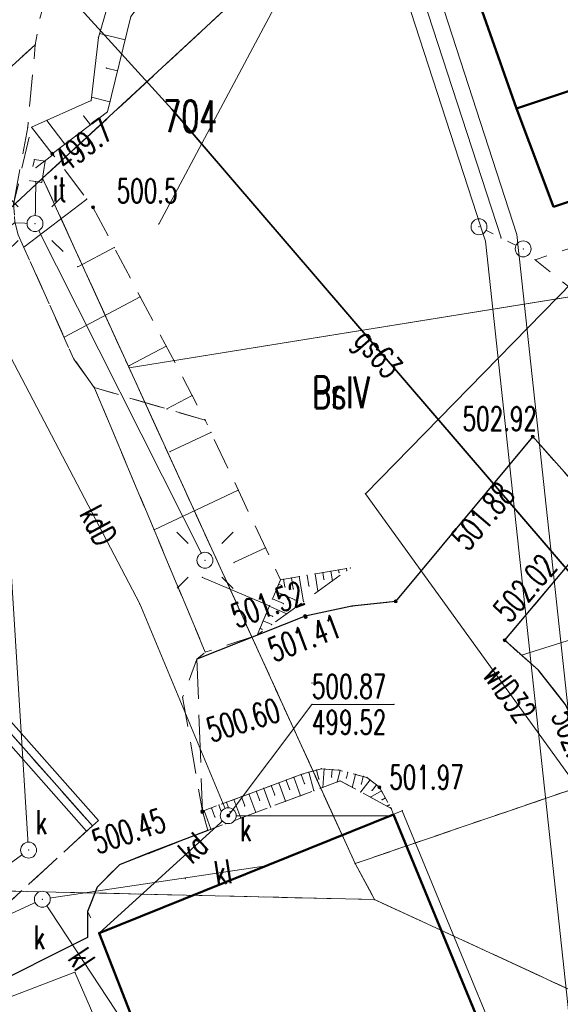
# Model space of a CAD drawing. Header units: metres. Extents: x 7422311 to 7422914, y 5495352 to 5495886.
# Tile 14 of 22: x 7422377 to 7422394, y 5495836 to 5495867. Entities that reach past the tile are written whole.
import ezdxf
from ezdxf.enums import TextEntityAlignment as Align

# ---------------------------------------------------------------- set-up
doc = ezdxf.new("R2010")
doc.units = ezdxf.units.M
doc.set_wipeout_variables(frame=1)
for name, pattern in [('L_0_03', [1, 0.5, -0.5]), ('L_0_04', [1.5, 1, -0.5]), ('L_0_06', [2, 1.5, -0.5])]:
    doc.linetypes.add(name, pattern=pattern)
doc.layers.get('0').update_dxf_attribs({"linetype": 'CONTINUOUS', "lineweight": 18})
for name, color, linetype, lineweight in [('_PROelCAD_ODNOSNIKI_SZCZEGOL', 7, 'CONTINUOUS', 13), ('EGB_Budynek', 7, 'CONTINUOUS', 50), ('EGB_DzialkaEwidencyjna', 7, 'CONTINUOUS', 18), ('EGB_KonturKlasyfikacyjny', 96, 'CONTINUOUS', 18), ('EGB_KonturUzytkuGruntowego', 96, 'CONTINUOUS', 18), ('EGB_ObiektTrwaleZwiazanyZBudyn', 7, 'CONTINUOUS', 18), ('GES_InneUrzadzeniaTowarzyszac2', 7, 'CONTINUOUS', 18), ('GES_InneUrzadzeniaTowarzyszace', 7, 'CONTINUOUS', 18), ('GES_PrzewodElektroenergetyczny', 1, 'CONTINUOUS', 18), ('GES_PrzewodGazowy', 52, 'CONTINUOUS', 18), ('GES_PrzewodKanalizacyjny', 36, 'CONTINUOUS', 18), ('GES_PrzewodTelekomunikacyjny', 30, 'CONTINUOUS', 18), ('GES_PrzewodWodociagowy', 5, 'CONTINUOUS', 18), ('GES_Rzedna', 7, 'CONTINUOUS', 18), ('GES_UrzadzeniaSiecElektroener2', 7, 'CONTINUOUS', 18), ('GES_UrzadzeniaSiecKanalizacyjn', 7, 'CONTINUOUS', 18), ('GES_UrzadzeniaTowarzyszczaceLi', 7, 'CONTINUOUS', 18), ('KR_ObiektKarto', 7, 'CONTINUOUS', 18), ('OT_Komunikacja', 7, 'CONTINUOUS', 18), ('OT_Rzedna', 7, 'CONTINUOUS', 18), ('OT_Skarpa', 7, 'CONTINUOUS', 18), ('OT_ZagospodarowanieTerenu', 7, 'CONTINUOUS', 18)]:
    doc.layers.add(name, color=color, linetype=linetype, lineweight=lineweight)
doc.styles.get("Standard").update_dxf_attribs({"font": 'simplex.shx'})
doc.linetypes.add('L_0_B0_SHX', pattern='A,0,-0.75,-1.5,[17,mapa_aktualana_poszerzona1.shx,S=0.05,R=0,X=0,Y=0],-1.5,[18,mapa_aktualana_poszerzona1.shx,S=0.05,R=0,X=0,Y=0],-1.5,[19,mapa_aktualana_poszerzona1.shx,S=0.05,R=0,X=0,Y=0],-1.5,-1.5,-1.5,[20,mapa_aktualana_poszerzona1.shx,S=0.05,R=0,X=0,Y=0],-1.5,[21,mapa_aktualana_poszerzona1.shx,S=0.05,R=0,X=0,Y=0],-1.5,[22,mapa_aktualana_poszerzona1.shx,S=0.05,R=0,X=0,Y=0],-1.5,-0.75', length=15)
doc.linetypes.add('L_0_BB_SHX', pattern='A,0,-0.2,[23,mapa_aktualana_poszerzona1.shx,S=0.05,R=0,X=0,Y=0],-0.2', length=0.4)

# ---------------------------------------------------------------- blocks, each defined once
blk = doc.blocks.new('L_0_02_2')
at = {"color": 0}
blk.add_point((0, 0), dxfattribs=at)
blk = doc.blocks.new('L_0_02_1')
at = {"color": 0}
blk.add_point((0, 0), dxfattribs=at)
blk = doc.blocks.new('SUPP')
at = {"color": 0, "linetype": 'Continuous', "lineweight": 18}
blk.add_wipeout([(0, -0.5), (0.25, -0.433), (0.433, -0.25), (0.5, 0), (0.433, 0.25), (0.25, 0.433), (0, 0.5), (-0.25, 0.433), (-0.433, 0.25), (-0.5, 0), (-0.433, -0.25), (-0.25, -0.433)], dxfattribs=at)
blk.add_circle((0, 0), 0.5, dxfattribs=at)
blk = doc.blocks.new('L_0_BB_2')
at = {"color": 0, "linetype": 'Continuous', "lineweight": 13, "flags": 128}
blk.add_lwpolyline([(0, 0.5), (0, -0.5)], dxfattribs=at)
blk = doc.blocks.new('SUPW_O')
at = {"color": 0, "linetype": 'Continuous', "lineweight": 18}
blk.add_wipeout([(0, -0.5), (0.25, -0.433), (0.433, -0.25), (0.5, 0), (0.433, 0.25), (0.25, 0.433), (0, 0.5), (-0.25, 0.433), (-0.433, 0.25), (-0.5, 0), (-0.433, -0.25), (-0.25, -0.433)], dxfattribs=at)
blk.add_circle((0, 0), 0.5, dxfattribs=at)
blk = doc.blocks.new('SUPS01_05')
at = {"linetype": 'Continuous', "lineweight": 13}
blk.add_hatch(color=0, dxfattribs=at).paths.add_polyline_path([(0, -0.091, 1), (0, 0.091, 1)])
at = {"color": 0, "linetype": 'Continuous', "lineweight": 13}
blk.add_circle((0, 0), 0.0906, dxfattribs=at)
blk = doc.blocks.new('SUEO')
at = {"color": 0, "linetype": 'Continuous', "lineweight": 18, "flags": 128}
for points in [[(-1.06, 1.06), (-1.76, 1.76)], [(1.76, 1.76), (1.06, 1.06)], [(-1.74, -1.74), (-1.06, -1.06)], [(1.06, -1.06), (1.76, -1.76)]]:
    blk.add_lwpolyline(points, dxfattribs=at)
at = {"color": 0, "linetype": 'Continuous', "lineweight": 18}
blk.add_wipeout([(0, -0.5), (0.25, -0.433), (0.433, -0.25), (0.5, 0), (0.433, 0.25), (0.25, 0.433), (0, 0.5), (-0.25, 0.433), (-0.433, 0.25), (-0.5, 0), (-0.433, -0.25), (-0.25, -0.433)], dxfattribs=at)
blk.add_circle((0, 0), 0.5, dxfattribs=at)
blk = doc.blocks.new('OTRN')
at = {"linetype": 'Continuous', "lineweight": 13}
blk.add_hatch(color=0, dxfattribs=at).paths.add_polyline_path([(0, -0.091, 1), (0, 0.091, 1)])
at = {"color": 0, "linetype": 'Continuous', "lineweight": 13}
blk.add_circle((0, 0), 0.0906, dxfattribs=at)
blk = doc.blocks.new('OTRS')
at = {"linetype": 'Continuous', "lineweight": 13}
blk.add_hatch(color=0, dxfattribs=at).paths.add_polyline_path([(0, -0.091, 1), (0, 0.091, 1)])
at = {"color": 0, "linetype": 'Continuous', "lineweight": 13}
blk.add_circle((0, 0), 0.0906, dxfattribs=at)

msp = doc.modelspace()

# ---------------------------------------------------------------- linework, layer by layer
for p in [(7422379.589, 5495866.266), (7422377.574, 5495865.917), (7422377.574, 5495865.917), (7422377.574, 5495865.917), (7422377.574, 5495865.917), (7422379.554, 5495866.147), (7422379.554, 5495866.147), (7422380.387, 5495866.071), (7422379.801, 5495865.184), (7422380.15, 5495865.099), (7422379.324, 5495864.167), (7422379.324, 5495864.167), (7422379.336, 5495864.269), (7422379.913, 5495864.128), (7422379.834, 5495863.807), (7422379.834, 5495863.807), (7422381.854, 5495863.897), (7422381.854, 5495863.897), (7422381.854, 5495863.897), (7422381.854, 5495863.897), (7422392.667, 5495863.914), (7422392.667, 5495863.914), (7422392.667, 5495863.914), (7422392.667, 5495863.914), (7422377.938, 5495863.545), (7422379.087, 5495863.684), (7422377.334, 5495863.327), (7422377.334, 5495863.327), (7422377.454, 5495863.327), (7422377.454, 5495863.327), (7422377.454, 5495863.327), (7422377.454, 5495863.327), (7422379.3, 5495863.403), (7422378.503, 5495862.799), (7422377.544, 5495862.317), (7422377.544, 5495862.317), (7422377.882, 5495862.262), (7422377.882, 5495862.262), (7422378.104, 5495862.497), (7422378.104, 5495862.497), (7422378.104, 5495862.497), (7422378.104, 5495862.497), (7422378.127, 5495862.467), (7422377.597, 5495862.063), (7422377.404, 5495861.657), (7422377.404, 5495861.657), (7422377.589, 5495861.627), (7422377.589, 5495861.627), (7422377.774, 5495861.597), (7422377.774, 5495861.597), (7422377.804, 5495861.727), (7422377.804, 5495861.727), (7422377.804, 5495861.727), (7422377.804, 5495861.727), (7422377.804, 5495861.727), (7422377.804, 5495861.727), (7422377.804, 5495861.727), (7422377.804, 5495861.727), (7422377.804, 5495861.727), (7422377.804, 5495861.727), (7422377.804, 5495861.727), (7422377.804, 5495861.727), (7422377.804, 5495861.727), (7422377.804, 5495861.727), (7422377.804, 5495861.727), (7422377.804, 5495861.727), (7422379.188, 5495861.075), (7422379.384, 5495860.817), (7422379.384, 5495860.817), (7422393.821, 5495860.835), (7422393.821, 5495860.835), (7422381.443, 5495860.294), (7422381.443, 5495860.294), (7422392.181, 5495859.86), (7422392.181, 5495859.86), (7422392.181, 5495859.86), (7422392.181, 5495859.86), (7422380.049, 5495859.556), (7422378.903, 5495858.952), (7422380.865, 5495858.008), (7422378.474, 5495856.748), (7422381.681, 5495856.46), (7422378.784, 5495856.057), (7422378.784, 5495856.057), (7422378.784, 5495856.057), (7422378.784, 5495856.057), (7422380.514, 5495855.787), (7422380.514, 5495855.787), (7422380.514, 5495855.787), (7422380.514, 5495855.787), (7422380.514, 5495855.787), (7422380.514, 5495855.787), (7422380.514, 5495855.787), (7422380.514, 5495855.787), (7422380.514, 5495855.787), (7422380.514, 5495855.787), (7422380.514, 5495855.787), (7422380.514, 5495855.787), (7422380.526, 5495855.851), (7422379.424, 5495855.167), (7422379.424, 5495855.167), (7422379.424, 5495855.167), (7422379.424, 5495855.167), (7422379.424, 5495855.167), (7422379.424, 5495855.167), (7422382.496, 5495854.911), (7422381.702, 5495854.493), (7422382.904, 5495854.137), (7422382.904, 5495854.137), (7422382.904, 5495854.137), (7422382.904, 5495854.137), (7422383.083, 5495853.759), (7422393.174, 5495853.627), (7422393.174, 5495853.627), (7422393.174, 5495853.627), (7422393.174, 5495853.627), (7422381.802, 5495853.155), (7422383.936, 5495851.951), (7422387.927, 5495851.834), (7422387.927, 5495851.834), (7422381.296, 5495850.704), (7422384.79, 5495850.142), (7422385.852, 5495849.237), (7422386.099, 5495849.278), (7422386.345, 5495849.32), (7422386.592, 5495849.361), (7422386.838, 5495849.403), (7422387.085, 5495849.445), (7422387.1, 5495849.354), (7422387.331, 5495849.486), (7422387.341, 5495849.426), (7422387.454, 5495849.507), (7422387.454, 5495849.507), (7422385.204, 5495848.995), (7422385.264, 5495849.137), (7422385.264, 5495849.137), (7422385.264, 5495849.137), (7422385.264, 5495849.137), (7422385.302, 5495848.954), (7422385.359, 5495849.153), (7422385.606, 5495849.195), (7422386.155, 5495848.945), (7422386.627, 5495849.149), (7422386.889, 5495849.1), (7422385.107, 5495848.765), (7422385.4, 5495848.913), (7422385.664, 5495848.85), (7422386.437, 5495848.774), (7422380.847, 5495848.376), (7422380.847, 5495848.376), (7422384.918, 5495848.319), (7422385.01, 5495848.535), (7422385.355, 5495848.389), (7422385.722, 5495848.505), (7422385.985, 5495848.448), (7422387.504, 5495848.307), (7422387.504, 5495848.307), (7422387.504, 5495848.307), (7422387.504, 5495848.307), (7422388.874, 5495848.457), (7422388.874, 5495848.457), (7422388.874, 5495848.457), (7422388.874, 5495848.457), (7422384.815, 5495848.074), (7422384.912, 5495848.305), (7422385.463, 5495848.072), (7422386.034, 5495847.997), (7422386.034, 5495847.997), (7422386.034, 5495847.997), (7422386.034, 5495847.997), (7422384.717, 5495847.844), (7422384.989, 5495847.729), (7422385.02, 5495847.987), (7422384.529, 5495847.398), (7422384.529, 5495847.398), (7422384.529, 5495847.398), (7422384.529, 5495847.398), (7422384.62, 5495847.614), (7422384.686, 5495847.586), (7422392.294, 5495847.237), (7422392.294, 5495847.237), (7422392.294, 5495847.237), (7422392.294, 5495847.237), (7422392.294, 5495847.237), (7422392.294, 5495847.237), (7422382.904, 5495846.867), (7422382.904, 5495846.867), (7422382.904, 5495846.867), (7422382.904, 5495846.867), (7422392.816, 5495846.774), (7422382.644, 5495846.647), (7422382.644, 5495846.647), (7422382.644, 5495846.647), (7422382.644, 5495846.647), (7422382.644, 5495846.647), (7422382.644, 5495846.647), (7422393.354, 5495846.297), (7422393.354, 5495846.297), (7422393.354, 5495846.297), (7422393.354, 5495846.297), (7422393.354, 5495846.297), (7422393.354, 5495846.297), (7422386.249, 5495845.903), (7422382.194, 5495845.457), (7422382.194, 5495845.457), (7422386.249, 5495845.228), (7422388.827, 5495845.228), (7422386.15, 5495843.098), (7422386.391, 5495843.165), (7422386.544, 5495843.207), (7422386.544, 5495843.207), (7422386.544, 5495843.207), (7422386.544, 5495843.207), (7422386.635, 5495843.201), (7422386.884, 5495843.182), (7422387.084, 5495843.167), (7422387.084, 5495843.167), (7422387.084, 5495843.167), (7422387.084, 5495843.167), (7422387.132, 5495843.155), (7422387.374, 5495843.092), (7422385.207, 5495842.766), (7422385.441, 5495842.853), (7422385.676, 5495842.94), (7422385.91, 5495843.027), (7422385.964, 5495843.047), (7422385.964, 5495843.047), (7422385.964, 5495843.047), (7422385.964, 5495843.047), (7422386.468, 5495842.886), (7422386.867, 5495842.952), (7422387.038, 5495842.791), (7422387.134, 5495842.827), (7422387.134, 5495842.827), (7422387.134, 5495842.827), (7422387.134, 5495842.827), (7422387.329, 5495842.919), (7422387.616, 5495843.03), (7422387.858, 5495842.967), (7422387.974, 5495842.937), (7422387.974, 5495842.937), (7422387.974, 5495842.937), (7422387.974, 5495842.937), (7422388.076, 5495842.856), (7422384.504, 5495842.505), (7422384.738, 5495842.592), (7422384.973, 5495842.679), (7422385.549, 5495842.564), (7422386.017, 5495842.739), (7422386.309, 5495842.519), (7422386.592, 5495842.625), (7422387.511, 5495842.625), (7422387.778, 5495842.481), (7422387.798, 5495842.735), (7422388.137, 5495842.531), (7422388.272, 5495842.701), (7422388.364, 5495842.627), (7422388.364, 5495842.627), (7422388.364, 5495842.627), (7422388.364, 5495842.627), (7422388.429, 5495842.512), (7422383.567, 5495842.157), (7422383.801, 5495842.244), (7422384.035, 5495842.331), (7422384.27, 5495842.418), (7422384.612, 5495842.215), (7422385.08, 5495842.39), (7422385.422, 5495842.188), (7422385.89, 5495842.363), (7422388.082, 5495842.318), (7422388.447, 5495842.236), (7422388.551, 5495842.294), (7422382.814, 5495841.877), (7422382.814, 5495841.877), (7422382.814, 5495841.877), (7422382.814, 5495841.877), (7422382.814, 5495841.877), (7422382.814, 5495841.877), (7422382.864, 5495841.896), (7422383.098, 5495841.983), (7422384.143, 5495842.041), (7422384.485, 5495841.838), (7422384.953, 5495842.013), (7422388.604, 5495842.037), (7422388.673, 5495842.076), (7422388.734, 5495841.967), (7422388.734, 5495841.967), (7422388.734, 5495841.967), (7422388.734, 5495841.967), (7422388.734, 5495841.967), (7422388.734, 5495841.967), (7422389.082, 5495841.892), (7422389.082, 5495841.892), (7422383.206, 5495841.691), (7422388.684, 5495841.727), (7422388.684, 5495841.727), (7422388.804, 5495841.777), (7422388.804, 5495841.777), (7422388.804, 5495841.777), (7422388.804, 5495841.777), (7422379.364, 5495841.417), (7422379.364, 5495841.417), (7422379.364, 5495841.417), (7422379.364, 5495841.417), (7422379.364, 5495841.417), (7422379.364, 5495841.417), (7422382.984, 5495841.277), (7422382.984, 5495841.277), (7422382.984, 5495841.277), (7422382.984, 5495841.277), (7422382.984, 5495841.277), (7422382.984, 5495841.277), (7422382.984, 5495841.277), (7422382.984, 5495841.277), (7422383.08, 5495841.313), (7422381.144, 5495840.567), (7422381.144, 5495840.567), (7422380.214, 5495840.197), (7422380.214, 5495840.197), (7422380.214, 5495840.197), (7422380.214, 5495840.197), (7422380.214, 5495840.197), (7422380.214, 5495840.197), (7422384.818, 5495840.166), (7422384.818, 5495840.166), (7422387.604, 5495840.237), (7422387.604, 5495840.237), (7422387.604, 5495840.237), (7422387.604, 5495840.237), (7422387.604, 5495840.237), (7422387.604, 5495840.237), (7422387.604, 5495840.237), (7422387.604, 5495840.237), (7422387.604, 5495840.237), (7422387.604, 5495840.237), (7422387.604, 5495840.237), (7422387.604, 5495840.237), (7422387.604, 5495840.237), (7422387.604, 5495840.237), (7422382.277, 5495839.765), (7422379.514, 5495839.497), (7422379.514, 5495839.497), (7422379.514, 5495839.497), (7422379.514, 5495839.497), (7422379.514, 5495839.497), (7422379.514, 5495839.497), (7422388.214, 5495839.107), (7422388.214, 5495839.107), (7422388.214, 5495839.107), (7422388.214, 5495839.107), (7422388.214, 5495839.107), (7422388.214, 5495839.107), (7422388.214, 5495839.107), (7422388.214, 5495839.107), (7422388.214, 5495839.107), (7422388.214, 5495839.107), (7422388.214, 5495839.107), (7422388.214, 5495839.107), (7422388.214, 5495839.107), (7422388.214, 5495839.107), (7422379.214, 5495838.727), (7422379.214, 5495838.727), (7422379.214, 5495838.727), (7422379.214, 5495838.727), (7422379.214, 5495838.727), (7422379.214, 5495838.727), (7422379.214, 5495837.917), (7422379.214, 5495837.917), (7422379.214, 5495837.917), (7422379.214, 5495837.917), (7422379.574, 5495838.047), (7422379.574, 5495838.047), (7422379.574, 5495838.047), (7422379.574, 5495838.047), (7422379.574, 5495838.047), (7422379.574, 5495838.047), (7422378.814, 5495836.827), (7422378.814, 5495836.827)]:
    msp.add_point(p)
at = {"layer": '_PROelCAD_ODNOSNIKI_SZCZEGOL', "lineweight": 18, "flags": 128}
msp.add_lwpolyline([(7422377.364, 5495840.657), (7422356.324, 5495825.517), (7422359.944, 5495816.767), (7422361.159, 5495816.369), (7422384.304, 5495825.268), (7422387.807, 5495827.739)], dxfattribs=at)
at = {"layer": 'EGB_Budynek', "linetype": 'Continuous', "lineweight": 50, "flags": 128}
for points in [[(7422400.064, 5495866.386), (7422392.667, 5495863.914), (7422390.76, 5495869.322), (7422403.106, 5495873.497), (7422405.073, 5495868.059)], [(7422393.821, 5495860.835), (7422392.667, 5495863.914), (7422400.064, 5495866.386), (7422401.108, 5495863.254)], [(7422393.604, 5495830.127), (7422384.574, 5495826.407), (7422380.794, 5495834.917), (7422379.574, 5495838.047), (7422388.804, 5495841.777)]]:
    msp.add_lwpolyline(points, close=True, dxfattribs=at)
at = {"layer": 'EGB_DzialkaEwidencyjna', "linetype": 'CONTINUOUS', "lineweight": 18}
for p, q in [((7422377.804, 5495861.727), (7422391.804, 5495874.697)), ((7422354.554, 5495840.147), (7422377.804, 5495861.727)), ((7422380.514, 5495855.787), (7422377.804, 5495861.727)), ((7422377.804, 5495861.727), (7422380.514, 5495855.787)), ((7422410.774, 5495860.657), (7422380.514, 5495855.787)), ((7422380.514, 5495855.787), (7422410.774, 5495860.657)), ((7422380.514, 5495855.787), (7422387.604, 5495840.237)), ((7422387.604, 5495840.237), (7422380.514, 5495855.787)), ((7422387.604, 5495840.237), (7422388.214, 5495839.107)), ((7422388.214, 5495839.107), (7422387.604, 5495840.237)), ((7422388.214, 5495839.107), (7422364.614, 5495839.657)), ((7422364.614, 5495839.657), (7422388.214, 5495839.107)), ((7422388.214, 5495839.107), (7422407.694, 5495830.107)), ((7422407.694, 5495830.107), (7422388.214, 5495839.107))]:
    msp.add_line(p, q, dxfattribs=at)
at = {"layer": 'EGB_KonturKlasyfikacyjny', "color": 82, "linetype": 'L_0_06', "lineweight": 18, "flags": 128}
for points in [[(7422437.514, 5495851.047), (7422437.034, 5495846.407), (7422421.264, 5495836.167), (7422407.684, 5495830.107), (7422388.214, 5495839.107), (7422387.604, 5495840.237), (7422400.594, 5495844.677), (7422405.374, 5495846.557), (7422418.654, 5495851.807), (7422414.094, 5495861.187), (7422404.664, 5495880.557), (7422391.804, 5495874.697), (7422395.924, 5495878.527), (7422400.263, 5495883.771), (7422403.39, 5495885.129), (7422403.954, 5495885.354), (7422405.638, 5495885.805), (7422406.528, 5495885.921), (7422409.708, 5495886.191), (7422410.554, 5495886.227), (7422412.291, 5495886.075), (7422413.975, 5495885.624), (7422415.554, 5495884.888), (7422415.863, 5495884.702), (7422418.513, 5495883.042), (7422419.632, 5495882.228), (7422420.865, 5495880.995), (7422423.389, 5495877.967), (7422423.607, 5495877.987), (7422424.504, 5495878.027), (7422425.512, 5495877.976), (7422428.841, 5495877.639), (7422436.274, 5495854.847)], [(7422418.654, 5495851.807), (7422405.374, 5495846.557), (7422400.594, 5495844.677), (7422387.604, 5495840.237), (7422380.514, 5495855.787), (7422377.804, 5495861.727), (7422391.804, 5495874.697), (7422404.664, 5495880.557), (7422414.094, 5495861.187)]]:
    msp.add_lwpolyline(points, close=True, dxfattribs=at)
at = {"layer": 'EGB_KonturUzytkuGruntowego', "color": 96, "linetype": 'L_0_03', "lineweight": 18, "flags": 128}
for points in [[(7422437.514, 5495851.047), (7422437.034, 5495846.407), (7422421.264, 5495836.167), (7422407.684, 5495830.107), (7422388.214, 5495839.107), (7422387.604, 5495840.237), (7422400.594, 5495844.677), (7422405.374, 5495846.557), (7422418.654, 5495851.807), (7422414.094, 5495861.187), (7422404.664, 5495880.557), (7422391.804, 5495874.697), (7422395.924, 5495878.527), (7422400.263, 5495883.771), (7422403.39, 5495885.129), (7422403.954, 5495885.354), (7422405.638, 5495885.805), (7422406.528, 5495885.921), (7422409.708, 5495886.191), (7422410.554, 5495886.227), (7422412.291, 5495886.075), (7422413.975, 5495885.624), (7422415.554, 5495884.888), (7422415.863, 5495884.702), (7422418.513, 5495883.042), (7422419.632, 5495882.228), (7422420.865, 5495880.995), (7422423.389, 5495877.967), (7422423.607, 5495877.987), (7422424.504, 5495878.027), (7422425.512, 5495877.976), (7422428.841, 5495877.639), (7422436.274, 5495854.847)], [(7422418.654, 5495851.807), (7422405.374, 5495846.557), (7422400.594, 5495844.677), (7422387.604, 5495840.237), (7422380.514, 5495855.787), (7422377.804, 5495861.727), (7422391.804, 5495874.697), (7422404.664, 5495880.557), (7422414.094, 5495861.187)], [(7422388.214, 5495839.107), (7422364.614, 5495839.657), (7422354.664, 5495839.057), (7422354.554, 5495840.147), (7422377.804, 5495861.727), (7422380.514, 5495855.787), (7422387.604, 5495840.237)], [(7422404.094, 5495828.507), (7422389.924, 5495835.167), (7422363.764, 5495834.537), (7422355.134, 5495834.207), (7422354.664, 5495839.057), (7422364.614, 5495839.657), (7422388.214, 5495839.107), (7422407.684, 5495830.107)]]:
    msp.add_lwpolyline(points, close=True, dxfattribs=at)
at = {"layer": 'EGB_ObiektTrwaleZwiazanyZBudyn', "linetype": 'Continuous', "lineweight": 18, "flags": 128}
msp.add_lwpolyline([(7422376.664, 5495834.437), (7422376.024, 5495835.767), (7422378.814, 5495836.827), (7422379.404, 5495835.457)], close=True, dxfattribs=at)
at = {"layer": 'GES_InneUrzadzeniaTowarzyszac2'}
for p in [(7422377.564, 5495860.307), (7422382.894, 5495849.747), (7422383.624, 5495841.737), (7422377.364, 5495840.657), (7422377.794, 5495839.117)]:
    msp.add_point(p, dxfattribs=at)
at = {"layer": 'GES_InneUrzadzeniaTowarzyszace', "linetype": 'L_0_03', "lineweight": 18, "flags": 128}
msp.add_lwpolyline([(7422391.488, 5495860.207), (7422392.874, 5495859.514)], dxfattribs=at)
at = {"layer": 'GES_PrzewodElektroenergetyczny', "color": 1, "linetype": 'Continuous', "lineweight": 18, "flags": 128}
for points in [[(7422377.564, 5495860.307), (7422377.589, 5495861.627)], [(7422363.144, 5495848.577), (7422370.004, 5495855.107), (7422376.924, 5495860.327), (7422377.564, 5495860.307), (7422382.894, 5495849.747)]]:
    msp.add_lwpolyline(points, dxfattribs=at)
at = {"layer": 'GES_PrzewodKanalizacyjny', "color": 36, "linetype": 'Continuous', "lineweight": 18, "flags": 128}
for points in [[(7422377.364, 5495840.657), (7422376.336, 5495856.986)], [(7422376.336, 5495856.986), (7422380.847, 5495848.376), (7422383.624, 5495841.737)], [(7422393.604, 5495830.127), (7422393.882, 5495830.242), (7422389.082, 5495841.892), (7422388.684, 5495841.727), (7422383.624, 5495841.737)], [(7422383.624, 5495841.737), (7422379.574, 5495838.047)], [(7422377.794, 5495839.117), (7422384.818, 5495840.166)], [(7422377.794, 5495839.117), (7422365.594, 5495833.477)], [(7422377.794, 5495839.117), (7422380.609, 5495834.843)]]:
    msp.add_lwpolyline(points, dxfattribs=at)
at = {"layer": 'GES_UrzadzeniaSiecKanalizacyjn', "linetype": 'CONTINUOUS', "lineweight": 18}
for p, q in [((7422369.112, 5495853.383), (7422379.552, 5495841.583)), ((7422368.737, 5495853.052), (7422379.177, 5495841.252))]:
    msp.add_line(p, q, dxfattribs=at)
at = {"layer": 'GES_UrzadzeniaSiecKanalizacyjn', "linetype": 'L_0_BB_SHX', "lineweight": 18}
msp.add_line((7422368.924, 5495853.217), (7422379.364, 5495841.417), dxfattribs=at)
at = {"layer": 'KR_ObiektKarto', "linetype": 'Continuous', "lineweight": 18, "flags": 128}
for points in [[(7422380.387, 5495866.071), (7422379.589, 5495866.266)], [(7422380.15, 5495865.099), (7422379.801, 5495865.184)], [(7422379.913, 5495864.128), (7422379.336, 5495864.269)], [(7422378.503, 5495862.799), (7422377.938, 5495863.545)], [(7422379.3, 5495863.403), (7422379.087, 5495863.684)], [(7422378.127, 5495862.467), (7422377.597, 5495862.063)], [(7422379.188, 5495861.075), (7422377.209, 5495859.568)], [(7422380.049, 5495859.556), (7422378.903, 5495858.952)], [(7422380.865, 5495858.008), (7422378.474, 5495856.748)], [(7422381.681, 5495856.46), (7422380.526, 5495855.851)], [(7422382.496, 5495854.911), (7422381.702, 5495854.493)], [(7422383.083, 5495853.759), (7422381.802, 5495853.155)], [(7422383.936, 5495851.951), (7422381.296, 5495850.704)], [(7422384.79, 5495850.142), (7422383.802, 5495849.676)], [(7422385.852, 5495849.237), (7422385.985, 5495848.448)], [(7422386.099, 5495849.278), (7422386.155, 5495848.945)], [(7422386.345, 5495849.32), (7422386.437, 5495848.774)], [(7422386.592, 5495849.361), (7422386.627, 5495849.149)], [(7422386.838, 5495849.403), (7422386.889, 5495849.1)], [(7422387.085, 5495849.445), (7422387.1, 5495849.354)], [(7422387.331, 5495849.486), (7422387.341, 5495849.426)], [(7422384.918, 5495848.319), (7422382.813, 5495849.209)], [(7422385.204, 5495848.995), (7422385.302, 5495848.954)], [(7422385.359, 5495849.153), (7422385.4, 5495848.913)], [(7422385.606, 5495849.195), (7422385.664, 5495848.85)], [(7422385.107, 5495848.765), (7422385.722, 5495848.505)], [(7422385.01, 5495848.535), (7422385.355, 5495848.389)], [(7422384.815, 5495848.074), (7422385.02, 5495847.987)], [(7422384.912, 5495848.305), (7422385.463, 5495848.072)], [(7422384.717, 5495847.844), (7422384.989, 5495847.729)], [(7422396.581, 5495847.954), (7422392.816, 5495846.774)], [(7422384.62, 5495847.614), (7422384.686, 5495847.586)], [(7422386.15, 5495843.098), (7422386.309, 5495842.519)], [(7422386.391, 5495843.165), (7422386.468, 5495842.886)], [(7422386.635, 5495843.201), (7422386.592, 5495842.625)], [(7422386.884, 5495843.182), (7422386.867, 5495842.952)], [(7422387.132, 5495843.155), (7422387.038, 5495842.791)], [(7422387.374, 5495843.092), (7422387.329, 5495842.919)], [(7422385.207, 5495842.766), (7422385.422, 5495842.188)], [(7422385.441, 5495842.853), (7422385.549, 5495842.564)], [(7422385.676, 5495842.94), (7422385.89, 5495842.363)], [(7422385.91, 5495843.027), (7422386.017, 5495842.739)], [(7422387.616, 5495843.03), (7422387.511, 5495842.625)], [(7422388.076, 5495842.856), (7422387.778, 5495842.481)], [(7422387.858, 5495842.967), (7422387.798, 5495842.735)], [(7422384.504, 5495842.505), (7422384.612, 5495842.215)], [(7422384.738, 5495842.592), (7422384.953, 5495842.013)], [(7422384.973, 5495842.679), (7422385.08, 5495842.39)], [(7422388.429, 5495842.512), (7422388.082, 5495842.318)], [(7422388.272, 5495842.701), (7422388.137, 5495842.531)], [(7422383.567, 5495842.157), (7422383.675, 5495841.866)], [(7422383.801, 5495842.244), (7422384.017, 5495841.663)], [(7422384.035, 5495842.331), (7422384.143, 5495842.041)], [(7422384.27, 5495842.418), (7422384.485, 5495841.838)], [(7422388.551, 5495842.294), (7422388.447, 5495842.236)], [(7422382.864, 5495841.896), (7422383.08, 5495841.313)], [(7422383.098, 5495841.983), (7422383.206, 5495841.691)], [(7422383.332, 5495842.07), (7422383.548, 5495841.488)], [(7422388.673, 5495842.076), (7422388.604, 5495842.037)]]:
    msp.add_lwpolyline(points, dxfattribs=at)
at = {"layer": 'OT_Komunikacja', "color": 7, "linetype": 'L_0_06', "lineweight": 18, "flags": 128}
for points in [[(7422346.894, 5495837.347), (7422342.424, 5495833.177), (7422340.904, 5495833.027), (7422339.214, 5495832.767), (7422337.274, 5495832.227), (7422335.374, 5495831.447), (7422333.614, 5495830.447), (7422332.074, 5495829.237), (7422344.884, 5495840.907), (7422352.784, 5495848.237), (7422352.994, 5495847.997), (7422353.419, 5495848.139), (7422360.234, 5495854.487), (7422366.714, 5495860.457), (7422366.944, 5495860.827), (7422366.744, 5495861.077), (7422366.334, 5495860.917), (7422375.004, 5495867.577), (7422380.384, 5495872.037), (7422379.844, 5495871.327), (7422379.214, 5495870.347), (7422378.664, 5495869.397), (7422378.124, 5495868.167), (7422377.734, 5495866.817), (7422377.574, 5495865.917), (7422369.634, 5495858.737), (7422369.224, 5495858.537), (7422368.784, 5495858.197), (7422362.354, 5495852.247), (7422351.984, 5495842.617), (7422351.704, 5495842.217)], [(7422400.354, 5495830.247), (7422391.014, 5495824.477), (7422386.364, 5495821.997), (7422358.374, 5495810.927), (7422356.364, 5495815.797), (7422360.702, 5495817.502), (7422360.884, 5495817.067), (7422375.828, 5495822.958), (7422376.374, 5495821.567), (7422385.134, 5495825.007), (7422384.574, 5495826.407), (7422393.604, 5495830.127), (7422388.734, 5495841.967), (7422388.364, 5495842.627), (7422387.974, 5495842.937), (7422387.084, 5495843.167), (7422386.544, 5495843.207), (7422385.964, 5495843.047), (7422382.814, 5495841.877), (7422382.644, 5495846.647), (7422386.034, 5495847.997), (7422387.504, 5495848.307), (7422388.874, 5495848.457), (7422393.174, 5495853.627), (7422395.484, 5495851.027), (7422392.294, 5495847.237), (7422393.354, 5495846.297), (7422394.194, 5495845.237), (7422394.744, 5495844.187)]]:
    msp.add_lwpolyline(points, close=True, dxfattribs=at)
at = {"layer": 'OT_Komunikacja', "color": 7, "linetype": 'L_0_04', "lineweight": 18, "flags": 128}
for points in [[(7422380.214, 5495840.197), (7422379.514, 5495839.497), (7422379.214, 5495838.727), (7422379.214, 5495837.917), (7422375.824, 5495836.227), (7422374.894, 5495835.677), (7422373.854, 5495836.357), (7422379.364, 5495841.417), (7422368.924, 5495853.217), (7422370.514, 5495854.707), (7422370.914, 5495855.347), (7422371.394, 5495856.167), (7422372.284, 5495857.807), (7422372.024, 5495858.407), (7422371.644, 5495858.567), (7422370.734, 5495858.837), (7422370.244, 5495858.857), (7422369.634, 5495858.737), (7422377.574, 5495865.917), (7422377.334, 5495863.327), (7422376.894, 5495860.917), (7422376.934, 5495860.357), (7422377.034, 5495859.957), (7422378.784, 5495856.057), (7422379.424, 5495855.167), (7422382.904, 5495846.867), (7422382.644, 5495846.647), (7422382.194, 5495845.457), (7422382.814, 5495841.877), (7422382.984, 5495841.277)], [(7422379.364, 5495841.417), (7422373.854, 5495836.357), (7422363.454, 5495848.157), (7422363.784, 5495848.437), (7422364.074, 5495848.127), (7422364.484, 5495847.927), (7422364.964, 5495848.087), (7422368.294, 5495851.177), (7422368.494, 5495851.657), (7422368.364, 5495852.067), (7422368.054, 5495852.407), (7422368.924, 5495853.217)]]:
    msp.add_lwpolyline(points, close=True, dxfattribs=at)
at = {"layer": 'OT_Komunikacja', "color": 7, "linetype": 'Continuous', "lineweight": 25, "flags": 128}
for points in [[(7422358.374, 5495810.927), (7422386.364, 5495821.997), (7422391.014, 5495824.477), (7422400.354, 5495830.247), (7422394.744, 5495844.187), (7422394.194, 5495845.237), (7422393.354, 5495846.297), (7422392.294, 5495847.237), (7422395.484, 5495851.027), (7422393.174, 5495853.627), (7422388.874, 5495848.457), (7422387.504, 5495848.307), (7422386.034, 5495847.997), (7422382.644, 5495846.647)], [(7422382.984, 5495841.277), (7422381.144, 5495840.567), (7422380.214, 5495840.197), (7422379.514, 5495839.497), (7422379.214, 5495838.727), (7422379.214, 5495837.917), (7422375.824, 5495836.227)]]:
    msp.add_lwpolyline(points, dxfattribs=at)
at = {"layer": 'OT_Rzedna'}
for p in [(7422378.104, 5495862.497), (7422379.384, 5495860.817), (7422393.174, 5495853.627), (7422388.874, 5495848.457), (7422386.034, 5495847.997), (7422386.054, 5495847.967), (7422392.294, 5495847.237), (7422388.364, 5495842.627), (7422382.814, 5495841.877), (7422382.814, 5495841.847)]:
    msp.add_point(p, dxfattribs=at)
at = {"layer": 'OT_Skarpa', "color": 7, "linetype": 'Continuous', "lineweight": 18, "flags": 128}
msp.add_lwpolyline([(7422377.454, 5495863.327), (7422379.324, 5495864.167), (7422379.554, 5495866.147), (7422379.834, 5495867.117), (7422380.164, 5495868.067), (7422380.714, 5495869.027), (7422381.624, 5495870.417), (7422382.614, 5495871.647), (7422383.764, 5495872.867), (7422386.634, 5495875.657), (7422386.604, 5495876.537), (7422386.854, 5495876.477), (7422386.994, 5495875.907), (7422387.914, 5495875.007), (7422385.274, 5495872.397), (7422381.674, 5495868.287), (7422380.564, 5495866.797), (7422379.834, 5495863.807), (7422378.104, 5495862.497)], close=True, dxfattribs=at)
at = {"layer": 'OT_Skarpa', "color": 7, "linetype": 'L_0_04', "lineweight": 18, "flags": 128}
for points in [[(7422379.424, 5495855.167), (7422378.784, 5495856.057), (7422377.034, 5495859.957), (7422376.934, 5495860.357), (7422376.894, 5495860.917), (7422377.454, 5495863.327), (7422378.104, 5495862.497), (7422379.384, 5495860.817), (7422382.904, 5495854.137)], [(7422384.529, 5495847.398), (7422382.904, 5495846.867), (7422379.424, 5495855.167), (7422382.904, 5495854.137), (7422385.264, 5495849.137)], [(7422400.884, 5495827.277), (7422397.084, 5495824.977), (7422394.864, 5495824.387), (7422392.054, 5495821.837), (7422361.814, 5495810.467), (7422351.144, 5495807.427), (7422343.714, 5495805.457), (7422348.974, 5495807.807), (7422358.374, 5495810.927), (7422386.364, 5495821.997), (7422391.014, 5495824.477), (7422400.354, 5495830.247), (7422394.744, 5495844.187), (7422394.194, 5495845.237), (7422393.354, 5495846.297), (7422392.294, 5495847.237), (7422395.484, 5495851.027), (7422396.514, 5495848.167), (7422397.404, 5495845.327), (7422402.484, 5495834.484), (7422403.424, 5495831.837), (7422403.514, 5495829.337)], [(7422384.529, 5495847.398), (7422385.264, 5495849.137), (7422387.454, 5495849.507)], [(7422388.734, 5495841.967), (7422387.134, 5495842.827), (7422382.984, 5495841.277), (7422382.814, 5495841.877), (7422385.964, 5495843.047), (7422386.544, 5495843.207), (7422387.084, 5495843.167), (7422387.974, 5495842.937), (7422388.364, 5495842.627)]]:
    msp.add_lwpolyline(points, close=True, dxfattribs=at)
at = {"layer": 'OT_ZagospodarowanieTerenu', "color": 7, "linetype": 'L_0_04', "lineweight": 18, "flags": 128}
for points in [[(7422377.882, 5495862.262), (7422377.774, 5495861.597), (7422377.404, 5495861.657), (7422377.544, 5495862.317)], [(7422388.804, 5495841.777), (7422379.574, 5495838.047), (7422379.214, 5495838.727), (7422379.514, 5495839.497), (7422380.214, 5495840.197), (7422382.984, 5495841.277), (7422387.134, 5495842.827), (7422388.734, 5495841.967)]]:
    msp.add_lwpolyline(points, close=True, dxfattribs=at)

# ---------------------------------------------------------------- block references
at = {"layer": 'EGB_DzialkaEwidencyjna', "color": 7, "linetype": 'Continuous'}
for name, p, xscale, yscale, zscale, rotation in [('L_0_02_2', (7422377.804, 5495861.727), 0.5, 0.5, 0.5, 294.52), ('L_0_02_1', (7422377.804, 5495861.727), 0.4999999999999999, 0.4999999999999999, 0.4999999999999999, 42.81), ('L_0_02_2', (7422377.804, 5495861.727), 0.4999999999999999, 0.4999999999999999, 0.4999999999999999, 222.87), ('L_0_02_1', (7422377.804, 5495861.727), 0.5, 0.5, 0.5, 294.52), ('L_0_02_2', (7422377.804, 5495861.727), 0.4999999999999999, 0.4999999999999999, 0.4999999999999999, 42.81), ('L_0_02_1', (7422377.804, 5495861.727), 0.4999999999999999, 0.4999999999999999, 0.4999999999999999, 222.87), ('L_0_02_2', (7422380.514, 5495855.787), 0.4999999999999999, 0.4999999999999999, 0.4999999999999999, 9.14), ('L_0_02_1', (7422380.514, 5495855.787), 0.4999999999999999, 0.4999999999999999, 0.4999999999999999, 114.52), ('L_0_02_2', (7422380.514, 5495855.787), 0.4999999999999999, 0.4999999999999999, 0.4999999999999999, 114.52), ('L_0_02_1', (7422380.514, 5495855.787), 0.4999999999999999, 0.4999999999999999, 0.4999999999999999, 294.5099999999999), ('L_0_02_2', (7422380.514, 5495855.787), 0.4999999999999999, 0.4999999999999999, 0.4999999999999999, 294.5099999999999), ('L_0_02_1', (7422380.514, 5495855.787), 0.4999999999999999, 0.4999999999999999, 0.4999999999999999, 9.14), ('L_0_02_2', (7422387.604, 5495840.237), 0.5, 0.5, 0.5, 114.51), ('L_0_02_1', (7422387.604, 5495840.237), 0.4999999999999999, 0.4999999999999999, 0.4999999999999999, 298.36), ('L_0_02_2', (7422387.604, 5495840.237), 0.4999999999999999, 0.4999999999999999, 0.4999999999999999, 298.36), ('L_0_02_1', (7422387.604, 5495840.237), 0.5, 0.5, 0.5, 114.51), ('L_0_02_1', (7422388.214, 5495839.107), 0.5, 0.5, 0.5, 178.66), ('L_0_02_2', (7422388.214, 5495839.107), 0.5, 0.5, 0.5, 118.36), ('L_0_02_2', (7422388.214, 5495839.107), 0.5, 0.5, 0.5, 178.66), ('L_0_02_1', (7422388.214, 5495839.107), 0.5, 0.5, 0.5, 335.2), ('L_0_02_2', (7422388.214, 5495839.107), 0.5, 0.5, 0.5, 335.2), ('L_0_02_1', (7422388.214, 5495839.107), 0.5, 0.5, 0.5, 118.36)]:
    msp.add_blockref(name, p, dxfattribs=dict(at, xscale=xscale, yscale=yscale, zscale=zscale, rotation=rotation))
at = {"layer": 'GES_UrzadzeniaSiecKanalizacyjn', "color": 36, "linetype": 'Continuous', "xscale": 0.5, "yscale": 0.5, "zscale": 0.5, "rotation": 131.5}
msp.add_blockref('L_0_BB_2', (7422379.364, 5495841.417), dxfattribs=at)
at = {"layer": 'OT_Rzedna', "linetype": 'Continuous', "xscale": 0.5, "yscale": 0.5, "zscale": 0.5}
for p in [(7422378.104, 5495862.497), (7422379.384, 5495860.817)]:
    msp.add_blockref('OTRN', p, dxfattribs=at)
at = {"layer": 'OT_Rzedna', "linetype": 'Continuous'}
for p, xscale, yscale, zscale, rotation in [((7422393.174, 5495853.627), 0.5, 0.5, 0.5, 336.41), ((7422388.874, 5495848.457), 0.5, 0.5, 0.5, 1.18), ((7422386.034, 5495847.997), 0.5, 0.5, 0.5, 115.38), ((7422386.054, 5495847.967), 0.5, 0.5, 0.5, 301.5), ((7422392.294, 5495847.237), 0.5, 0.5, 0.5, 113.33), ((7422388.364, 5495842.627), 0.5, 0.5, 0.5, 313.98), ((7422382.814, 5495841.877), 0.5, 0.5, 0.5, 48.10000000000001), ((7422382.814, 5495841.847), 0.4999999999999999, 0.4999999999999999, 0.4999999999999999, 286.34)]:
    msp.add_blockref('OTRS', p, dxfattribs=dict(at, xscale=xscale, yscale=yscale, zscale=zscale, rotation=rotation))

# ---------------------------------------------------------------- texts
at = {"layer": 'EGB_DzialkaEwidencyjna', "color": 7, "lineweight": 20, "width": 0.66}
msp.add_text('704', height=1, dxfattribs=at).set_placement((7422381.586, 5495864.17), align=Align.TOP_LEFT)
at = {"layer": 'EGB_KonturKlasyfikacyjny', "color": 82, "lineweight": 20, "width": 0.66}
msp.add_text('PsIV', height=1, dxfattribs=at).set_placement((7422386.254, 5495855.515), align=Align.TOP_LEFT)
at = {"layer": 'EGB_KonturUzytkuGruntowego', "color": 96, "lineweight": 20, "width": 0.66}
msp.add_text('Br', height=1, dxfattribs=at).set_placement((7422386.254, 5495855.515), align=Align.TOP_LEFT)
at = {"layer": 'GES_InneUrzadzeniaTowarzyszac2', "color": 7, "lineweight": 15, "width": 0.66}
for p in [(7422377.586, 5495840.93), (7422383.992, 5495840.715), (7422377.526, 5495837.321)]:
    msp.add_text('k', height=0.75, dxfattribs=at).set_placement(p, align=Align.BOTTOM_LEFT)
at = {"layer": 'GES_PrzewodGazowy', "color": 52, "lineweight": 15, "width": 0.66}
msp.add_text('gs63', height=0.75, rotation=310.6, dxfattribs=at).set_placement((7422388.334, 5495856.247), align=Align.MIDDLE_CENTER)
at = {"layer": 'GES_PrzewodKanalizacyjny', "color": 36, "lineweight": 15, "width": 0.66}
for s, rotation, p in [('kdD', 297.6, (7422379.556, 5495850.84)), ('kd', 42.3, (7422382.517, 5495840.729)), ('kl', 8.5, (7422383.461, 5495839.963)), ('kl', 303.4, (7422379.03, 5495837.241))]:
    msp.add_text(s, height=0.75, rotation=rotation, dxfattribs=at).set_placement(p, align=Align.MIDDLE_CENTER)
at = {"layer": 'GES_PrzewodWodociagowy', "color": 5, "lineweight": 15, "width": 0.66}
msp.add_text('wlD32', height=0.75, rotation=305.8, dxfattribs=at).set_placement((7422392.445, 5495845.58), align=Align.MIDDLE_CENTER)
at = {"layer": 'GES_Rzedna', "color": 36, "lineweight": 15, "width": 0.66}
for s, p in [('500.87', (7422386.249, 5495845.791)), ('499.52', (7422386.249, 5495844.666))]:
    msp.add_text(s, height=0.75, dxfattribs=at).set_placement(p, align=Align.MIDDLE_LEFT)
at = {"layer": 'OT_Rzedna', "color": 7, "lineweight": 15, "width": 0.66}
for s, rotation, p in [('499.7', 37.1, (7422378.104, 5495862.497)), ('501.88', 49.3, (7422390.567, 5495850.492)), ('502.02', 49.1, (7422391.883, 5495848.241)), ('501.41', 20.6, (7422384.793, 5495847.251)), ('500.60', 17.2, (7422382.867, 5495844.75)), ('502.14', 291.4, (7422394.443, 5495845.164)), ('500.45', 18.8, (7422379.279, 5495841.238))]:
    msp.add_text(s, height=0.75, rotation=rotation, dxfattribs=at).set_placement(p, align=Align.TOP_LEFT)
for s, p in [('500.5', (7422380.124, 5495861.707)), ('502.92', (7422390.974, 5495854.563)), ('501.97', (7422388.675, 5495843.319))]:
    msp.add_text(s, height=0.75, dxfattribs=at).set_placement(p, align=Align.TOP_LEFT)

# ---------------------------------------------------------------- next in the draw order: block references
at = {"layer": 'GES_InneUrzadzeniaTowarzyszac2', "linetype": 'Continuous', "xscale": 0.5, "yscale": 0.5, "zscale": 0.5}
msp.add_blockref('SUPW_O', (7422377.794, 5495839.117), dxfattribs=at)
at = {"layer": 'GES_InneUrzadzeniaTowarzyszace', "linetype": 'Continuous', "xscale": 0.5, "yscale": 0.5, "zscale": 0.5}
for p in [(7422391.488, 5495860.207), (7422392.874, 5495859.514)]:
    msp.add_blockref('SUPP', p, dxfattribs=at)

# ---------------------------------------------------------------- next in the draw order: linework, layer by layer
for p in [(7422391.488, 5495860.207), (7422392.874, 5495859.514), (7422393.246, 5495859.173), (7422393.246, 5495859.173), (7422377.794, 5495839.117), (7422377.794, 5495839.117), (7422377.794, 5495839.117), (7422377.794, 5495839.117), (7422377.794, 5495839.117), (7422377.794, 5495839.117)]:
    msp.add_point(p)
at = {"layer": 'GES_PrzewodElektroenergetyczny', "lineweight": 18}
for p, q in [((7422386.857, 5495877.894), (7422392.672, 5495859.966)), ((7422385.906, 5495877.586), (7422391.689, 5495859.755)), ((7422391.689, 5495859.755), (7422395.477, 5495824.629)), ((7422392.672, 5495859.966), (7422396.471, 5495824.736))]:
    msp.add_line(p, q, dxfattribs=at)
at = {"layer": 'GES_PrzewodGazowy', "color": 52, "linetype": 'Continuous', "lineweight": 18, "flags": 128}
msp.add_lwpolyline([(7422374.476, 5495872.567), (7422377.014, 5495869.227), (7422381.854, 5495863.897), (7422394.604, 5495849.037), (7422401.524, 5495840.387), (7422402.474, 5495840.687)], dxfattribs=at)
at = {"layer": 'GES_PrzewodTelekomunikacyjny', "linetype": 'CONTINUOUS', "lineweight": 18}
msp.add_line((7422386.382, 5495877.74), (7422392.181, 5495859.86), dxfattribs=at)
at = {"layer": 'GES_PrzewodTelekomunikacyjny', "linetype": 'L_0_B0_SHX', "lineweight": 18}
msp.add_line((7422386.382, 5495877.74), (7422392.181, 5495859.86), dxfattribs=at)
at = {"layer": 'GES_PrzewodTelekomunikacyjny', "color": 30, "linetype": 'Continuous', "lineweight": 18, "flags": 128}
msp.add_lwpolyline([(7422381.443, 5495860.294), (7422388.846, 5495874.187), (7422409.365, 5495886.162)], dxfattribs=at)
at = {"layer": 'GES_PrzewodWodociagowy', "color": 5, "linetype": 'Continuous', "lineweight": 18, "flags": 128}
msp.add_lwpolyline([(7422397.51, 5495838.569), (7422387.927, 5495851.834), (7422398.13, 5495862.266)], dxfattribs=at)
at = {"layer": 'GES_UrzadzeniaTowarzyszczaceLi', "color": 7, "linetype": 'Continuous', "lineweight": 35, "flags": 128}
msp.add_lwpolyline([(7422374.476, 5495872.567), (7422377.014, 5495869.227), (7422381.854, 5495863.897), (7422394.604, 5495849.037), (7422401.524, 5495840.387)], dxfattribs=at)
at = {"layer": 'OT_Skarpa', "color": 7, "linetype": 'L_0_04', "lineweight": 18, "flags": 128}
msp.add_lwpolyline([(7422394.892, 5495857.856), (7422393.246, 5495859.173), (7422407.891, 5495863.974), (7422409.034, 5495868.445), (7422409.884, 5495863.021)], close=True, dxfattribs=at)

# ---------------------------------------------------------------- next in the draw order: block references
at = {"layer": 'GES_InneUrzadzeniaTowarzyszac2', "linetype": 'Continuous', "xscale": 0.5, "yscale": 0.5, "zscale": 0.5}
for name, p in [('SUPP', (7422377.564, 5495860.307)), ('SUPP', (7422382.894, 5495849.747)), ('SUPW_O', (7422383.624, 5495841.737)), ('SUPW_O', (7422377.364, 5495840.657))]:
    msp.add_blockref(name, p, dxfattribs=at)

# ---------------------------------------------------------------- next in the draw order: linework, layer by layer
for p in [(7422383.332, 5495842.07), (7422383.675, 5495841.866), (7422383.624, 5495841.737), (7422383.624, 5495841.737), (7422383.624, 5495841.737), (7422383.624, 5495841.737), (7422383.624, 5495841.737), (7422383.624, 5495841.737), (7422384.017, 5495841.663), (7422383.548, 5495841.488), (7422377.364, 5495840.657), (7422377.364, 5495840.657), (7422377.364, 5495840.657), (7422377.364, 5495840.657)]:
    msp.add_point(p)
at = {"layer": 'GES_Rzedna', "color": 7, "linetype": 'Continuous', "lineweight": 13, "flags": 128}
msp.add_lwpolyline([(7422388.827, 5495845.228), (7422386.249, 5495845.228), (7422383.624, 5495841.737)], dxfattribs=at)
at = {"layer": 'GES_Rzedna', "color": 36}
msp.add_point((7422383.624, 5495841.737), dxfattribs=at)
at = {"layer": 'GES_UrzadzeniaSiecElektroener2'}
for p in [(7422377.564, 5495860.307), (7422382.894, 5495849.747)]:
    msp.add_point(p, dxfattribs=at)

# ---------------------------------------------------------------- next in the draw order: block references
at = {"layer": 'GES_Rzedna', "color": 36, "linetype": 'Continuous', "xscale": 0.5, "yscale": 0.5, "zscale": 0.5}
msp.add_blockref('SUPS01_05', (7422383.624, 5495841.737), dxfattribs=at)

# ---------------------------------------------------------------- next in the draw order: block references
at = {"layer": 'GES_UrzadzeniaSiecElektroener2', "linetype": 'Continuous', "xscale": 0.5, "yscale": 0.5, "zscale": 0.5}
for p in [(7422377.564, 5495860.307), (7422382.894, 5495849.747)]:
    msp.add_blockref('SUEO', p, dxfattribs=at)

# ---------------------------------------------------------------- next in the draw order: linework, layer by layer
for p in [(7422377.564, 5495860.307), (7422377.564, 5495860.307), (7422377.564, 5495860.307), (7422377.564, 5495860.307), (7422377.209, 5495859.568), (7422382.894, 5495849.747), (7422382.894, 5495849.747), (7422383.802, 5495849.676), (7422382.813, 5495849.209)]:
    msp.add_point(p)

# ---------------------------------------------------------------- next in the draw order: texts
at = {"layer": 'OT_Rzedna', "color": 7, "lineweight": 15, "width": 0.66}
msp.add_text('501.52', height=0.75, rotation=19.8, dxfattribs=at).set_placement((7422383.633, 5495848.318), align=Align.TOP_LEFT)
at = {"layer": 'OT_ZagospodarowanieTerenu', "color": 7, "lineweight": 15, "width": 0.66}
msp.add_text('it', height=0.75, dxfattribs=at).set_placement((7422378.339, 5495860.78), align=Align.BOTTOM_CENTER)

doc.saveas('drawing.dxf')
